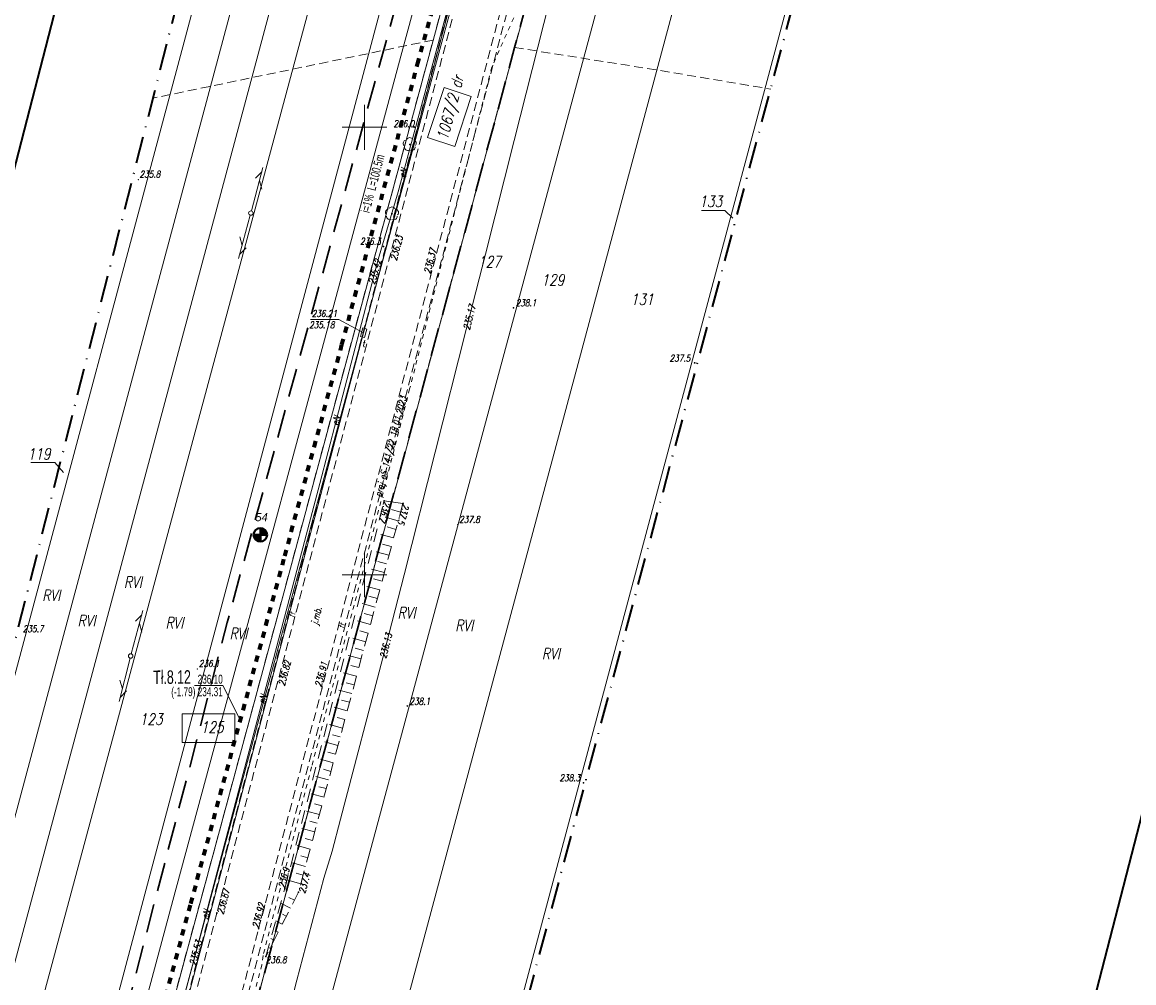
# Model space of a CAD drawing. Header units: millimetres. Extents: x 7436010 to 7436992, y 5663514 to 5666647.
# Tile 45 of 73: x 7436412 to 7436536, y 5664654 to 5664762. Entities that reach past the tile are written whole.
import ezdxf
from ezdxf.enums import TextEntityAlignment as Align

# ---------------------------------------------------------------- set-up
doc = ezdxf.new("R2010")
doc.units = ezdxf.units.MM
doc.header["$PDSIZE"] = 1
for name, pattern in [('$0$HIDDEN', [9.525, 6.35, -3.175]), ('0.7_0.7', [1.4, 0.7, -0.7]), ('1', [0]), ('3', [1, 0.5, -0.5]), ('4', [2.5, 1.5, -1]), ('BUR', [3, 2, -1]), ('GAK', [3.5, 2, -0.75, 0, -0.75]), ('GDE', [0]), ('GUZ', [1.5, 1, -0.5]), ('KOU', [1.5, 1, -0.5]), ('UBE', [0]), ('UPE', [2, 1, 1]), ('WSD', [1.75, 1.25, -0.5])]:
    doc.linetypes.add(name, pattern=pattern)
for name, color, linetype, lineweight in [('10 SKARPY', 7, 'WSD', 18), ('17 SŁUPY TELEKOMUNIKACYJNE', 30, 'Continuous', 18), ('18 LINIE TELEKOMUNIAKCYJNE', 30, 'Continuous', 18), ('_BB_Kanalizacja ciśnieniowa - trasa', 44, '0.7_0.7', 70), ('_CC_Tłoczny SIEĆ_opisy', 44, 'BUR', 50), ('_DZIAŁKI DO POZWOLENIA', 110, 'Continuous', 9), ('_GG_Otwory geologiczne - symbole', 10, 'Continuous', 40), ('_LINIA ROZ.LOKA', 4, '$0$HIDDEN', 30), ('DZIALKI_SYT-WYS_T_0', 7, 'Continuous', 18), ('EDZPD_L_1', 7, 'GDE', 18), ('EDZTD_T_0', 7, 'Continuous', 18), ('GG_otwory_geologiczne_geolog', 10, 'Continuous', 40), ('Linie_odn', 7, 'Continuous', 9), ('Numery działek uzupełnienie', 7, 'Continuous', 18), ('obszar odziaływania inwestcyji', 80, 'Continuous', 20), ('Podzial_sekcyjny_krzyze', 7, 'Continuous', 13), ('PunPOMIAR1', 7, 'Continuous', 18), ('RzedPOMIAR1', 7, 'Continuous', 18), ('SDROK_T_0', 7, 'Continuous', 18), ('SDRPK_L_1', 7, 'KOU', 18), ('SIEC_ENERGETYCZNA_L_0', 1, '3', 18), ('SZZPZ_T_0', 7, 'Continuous', 18), ('UEEOC_T_0', 1, 'Continuous', 18), ('UEEOO_T_0', 1, 'Continuous', 18), ('UEEPB_L_0', 1, 'UBE', 18), ('UEEPON_L_0', 1, 'UPE', 18), ('UTTOA_T_0', 7, 'Continuous', 18), ('UTTOC_T_0', 30, 'Continuous', 18), ('UTTPA_T_0', 30, 'Continuous', 18), ('UTTPO_L_0', 30, '1', 18), ('UŻYTKI LINIE', 96, 'GUZ', 18), ('UŻYTKI OZNACZENIE', 96, 'Continuous', 18), ('WEKTOR RZĘDNE TERENU', 7, 'Continuous', 18), ('WEKTOR RZĘDNE WODOCIĄG wo', 5, 'Continuous', 18), ('WEKTOR WODOCIĄGI wo', 5, 'Continuous', 18), ('WUKOS_T_0', 7, 'Continuous', 18), ('WUKOS_T_1', 7, 'Continuous', 18), ('WUKPS_L_2', 7, '4', 18), ('ZAKRES MAPY', 1, 'GAK', 35)]:
    doc.layers.add(name, color=color, linetype=linetype, lineweight=lineweight)
doc.layers.add('_map', color=7, linetype='Continuous')
doc.layers.add('RAMA WYPLOT', color=3, linetype='Continuous', lineweight=35, plot=False)
doc.styles.add('K1_ACAD', font='romans.shx', dxfattribs={"width": 0.8, "oblique": 12})
doc.styles.add('PLAN 1 pop.', font='ARIALN.TTF', dxfattribs={"width": 0.8})
doc.styles.add('PLAN 2 pop.', font='ARIALN.TTF', dxfattribs={"width": 0.8})

# ---------------------------------------------------------------- blocks, each defined once
blk = doc.blocks.new('DLI')
at = {"linetype": 'Continuous'}
blk.add_circle((0, 0), 0.045, dxfattribs=at)
for centre, start, end in [((-0.36, 0.12), 102.1445, 221.86), ((0, 0.38), 30.1401, 149.8599), ((0.36, 0.12), 318.14, 77.8555), ((-0.22, -0.3), 174.1482, 293.8542), ((0.22, -0.3), 246.1458, 5.8518)]:
    blk.add_arc(centre, 0.375, start, end, dxfattribs=at)
blk = doc.blocks.new('SUUS15_07B')
at = {"linetype": 'Continuous'}
for p, q in [((0.5, 0.23), (-0.5, 0.23)), ((-0.5, 0.23), (-0.5, -0.23)), ((0.5, -0.23), (0.5, 0.23)), ((-0.5, -0.23), (0.5, -0.23))]:
    blk.add_line(p, q, dxfattribs=at)
blk = doc.blocks.new('WSP')
at = {"linetype": 'Continuous'}
blk.add_circle((0, 0), 0.045, dxfattribs=at)
blk = doc.blocks.new('SLS')
at = {"linetype": 'Continuous'}
blk.add_circle((0, 0), 0.25, dxfattribs=at)
blk = doc.blocks.new('PLT')
at = {"linetype": 'Continuous'}
for p, q in [((0.25, 0), (5.25, 0)), ((3.76605, 0), (2.9, -0.5)), ((3.9, 0.5), (4.76605, 0))]:
    blk.add_line(p, q, dxfattribs=at)
blk = doc.blocks.new('STUDZ')
at = {"layer": '10 SKARPY', "linetype": 'Continuous', "flags": 128}
blk.add_lwpolyline([(7436452.21, 5664708.28), (7436454.3, 5664707.98)], dxfattribs=at)
at = {"layer": 'EDZPD_L_1'}
for p, q in [((7436519.42, 5664846.61), (7436458.29, 5664617.97)), ((7436446.42, 5664621.36), (7436506.12, 5664843.76)), ((7436497.12, 5664841.84), (7436438.39, 5664623.65)), ((7436430.81, 5664625.85), (7436488.74, 5664840.18)), ((7436422.1, 5664628.13), (7436479.06, 5664838.86)), ((7436308.64, 5664225.4), (7436471.59, 5664837.61)), ((7436296.41, 5664228.94), (7436458.77, 5664835.36)), ((7436463.4, 5664836.18), (7436299.92, 5664227.92)), ((7436454.24, 5664834.57), (7436292.29, 5664230.13)), ((7436391.75, 5664617.13), (7436449.7, 5664833.77))]:
    blk.add_line(p, q, dxfattribs=at)
at = {"layer": 'EDZTD_T_0', "flags": 128}
blk.add_lwpolyline([(7436412.74, 5664712.55), (7436415.39, 5664712.55), (7436416.38, 5664711.42)], dxfattribs=at)
at = {"layer": 'Numery działek uzupełnienie', "flags": 128}
blk.add_lwpolyline([(7436487.65, 5664740.69), (7436490.26, 5664740.69), (7436491.14, 5664739.84)], dxfattribs=at)
at = {"layer": 'Podzial_sekcyjny_krzyze', "color": 7, "lineweight": 13}
for p, q in [((7436450, 5664747.5), (7436450, 5664752.5)), ((7436447.5, 5664750), (7436452.5, 5664750)), ((7436450, 5664697.5), (7436450, 5664702.5)), ((7436447.5, 5664700), (7436452.5, 5664700))]:
    blk.add_line(p, q, dxfattribs=at)
at = {"layer": 'PunPOMIAR1'}
for p in [(7436424.72, 5664744.16), (7436452.78, 5664735.39), (7436457.41, 5664733.46), (7436460.42, 5664705.59), (7436431.34, 5664689.49), (7436440.26, 5664687.86), (7436445.25, 5664687.31)]:
    blk.add_point(p, dxfattribs=at)
at = {"layer": 'RAMA WYPLOT', "flags": 128}
blk.add_lwpolyline([(7436274.44, 5664216.5), (7436499.65, 5665089.51), (7436635.21, 5665054.54), (7436410, 5664181.53)], close=True, dxfattribs=at)
at = {"layer": 'SDRPK_L_1'}
for p, q in [((7436462.86, 5664773.69), (7436433.51, 5664662.21)), ((7436461.94, 5664772.82), (7436432.77, 5664662.45)), ((7436438.18, 5664660.46), (7436467.53, 5664771.86)), ((7436438.87, 5664660.26), (7436468.26, 5664771.76)), ((7436432.77, 5664662.45), (7436413.77, 5664590.16)), ((7436433.51, 5664662.21), (7436414.59, 5664590.05)), ((7436419.21, 5664588.04), (7436438.18, 5664660.46)), ((7436419.87, 5664587.8), (7436438.87, 5664660.26))]:
    blk.add_line(p, q, dxfattribs=at)
at = {"layer": 'SIEC_ENERGETYCZNA_L_0'}
for p, q in [((7436467.89, 5664764.97), (7436464.23, 5664756.74)), ((7436464.23, 5664756.74), (7436460.56, 5664742.41)), ((7436460.56, 5664742.41), (7436455.05, 5664720.79)), ((7436455.05, 5664720.79), (7436449.6, 5664699.52)), ((7436449.6, 5664699.52), (7436444.09, 5664678.53)), ((7436444.09, 5664678.53), (7436438.67, 5664657.46)), ((7436438.67, 5664657.46), (7436438.55, 5664656.43)), ((7436438.55, 5664656.43), (7436435.92, 5664646.66))]:
    blk.add_line(p, q, dxfattribs=at)
at = {"layer": 'UEEPB_L_0'}
for p, q in [((7436473.05, 5664814.44), (7436453.77, 5664742.81)), ((7436453.77, 5664742.81), (7436451.54, 5664735.23)), ((7436451.54, 5664735.23), (7436445, 5664710.21)), ((7436445, 5664710.21), (7436430.78, 5664656.4)), ((7436430.78, 5664656.4), (7436415, 5664597.76))]:
    blk.add_line(p, q, dxfattribs=at)
at = {"layer": 'UEEPON_L_0'}
for p, q in [((7436453.77, 5664742.81), (7436473.05, 5664814.44)), ((7436451.54, 5664735.23), (7436453.77, 5664742.81)), ((7436445, 5664710.21), (7436451.54, 5664735.23)), ((7436430.78, 5664656.4), (7436445, 5664710.21)), ((7436415, 5664597.76), (7436430.78, 5664656.4))]:
    blk.add_line(p, q, dxfattribs=at)
at = {"layer": 'UTTOC_T_0'}
for p in [(7436443.96, 5664728.51), (7436449.91, 5664727.04)]:
    blk.add_line(p, (7436447.12, 5664728.52), dxfattribs=at)
at = {"layer": 'UTTPO_L_0'}
for p, q in [((7436449.91, 5664727.04), (7436513.15, 5664967.2)), ((7436388.53, 5664494.79), (7436449.91, 5664727.04))]:
    blk.add_line(p, q, dxfattribs=at)
at = {"layer": 'UŻYTKI LINIE', "flags": 128}
for points in [[(7436488.74, 5664840.18), (7436430.81, 5664625.85)], [(7436479.06, 5664838.86), (7436422.1, 5664628.13), (7436378.19, 5664460.69), (7436350.29, 5664354.27), (7436315.04, 5664223.54), (7436300.4, 5664167.92)], [(7436457.68, 5664759.75), (7436426.35, 5664753.25)], [(7436466.78, 5664758.92), (7436482.67, 5664756.41), (7436495.39, 5664754.27)]]:
    blk.add_lwpolyline(points, dxfattribs=at)
at = {"layer": 'WEKTOR WODOCIĄGI wo', "flags": 128}
blk.add_lwpolyline([(7436486.88, 5664825.37), (7436484.59, 5664816.51), (7436483.31, 5664812.4), (7436481.09, 5664803.78), (7436476.56, 5664786.21), (7436471.38, 5664766.92), (7436466.71, 5664748.54), (7436463.51, 5664735.81), (7436461.38, 5664727.4), (7436454.44, 5664700.01), (7436452.05, 5664690.71), (7436447.34, 5664672.7), (7436446.39, 5664669.12), (7436445.45, 5664666.11), (7436442.44, 5664654.72), (7436439.79, 5664644.22), (7436436, 5664629.82), (7436434.49, 5664624.15), (7436432.02, 5664615)], dxfattribs=at)
at = {"layer": 'WUKPS_L_2'}
for p, q in [((7436441.1, 5664664.94), (7436452.2, 5664708.26)), ((7436454.3, 5664707.98), (7436442.63, 5664664.54)), ((7436454.04, 5664707.01), (7436453.03, 5664707.29)), ((7436453.78, 5664706.05), (7436451.77, 5664706.59)), ((7436453.26, 5664704.12), (7436451.28, 5664704.65)), ((7436453.52, 5664705.08), (7436452.52, 5664705.35)), ((7436453, 5664703.15), (7436452.02, 5664703.42)), ((7436452.74, 5664702.19), (7436450.78, 5664702.71)), ((7436452.48, 5664701.22), (7436451.51, 5664701.48)), ((7436452.22, 5664700.25), (7436450.28, 5664700.78)), ((7436451.71, 5664698.32), (7436449.79, 5664698.84)), ((7436451.96, 5664699.29), (7436451, 5664699.55)), ((7436451.45, 5664697.36), (7436450.49, 5664697.61)), ((7436451.19, 5664696.39), (7436449.29, 5664696.9)), ((7436450.67, 5664694.46), (7436448.79, 5664694.96)), ((7436450.93, 5664695.43), (7436449.98, 5664695.68)), ((7436450.41, 5664693.49), (7436449.48, 5664693.74)), ((7436450.15, 5664692.53), (7436448.3, 5664693.03)), ((7436449.63, 5664690.6), (7436447.8, 5664691.09)), ((7436449.89, 5664691.56), (7436448.97, 5664691.81)), ((7436449.37, 5664689.63), (7436448.46, 5664689.87)), ((7436449.11, 5664688.66), (7436447.3, 5664689.15)), ((7436448.59, 5664686.73), (7436446.81, 5664687.21)), ((7436448.85, 5664687.7), (7436447.95, 5664687.94)), ((7436448.33, 5664685.77), (7436447.45, 5664686.01)), ((7436448.07, 5664684.8), (7436446.31, 5664685.28)), ((7436447.81, 5664683.84), (7436446.94, 5664684.07)), ((7436447.55, 5664682.87), (7436445.81, 5664683.34)), ((7436447.04, 5664680.94), (7436445.32, 5664681.4)), ((7436447.29, 5664681.9), (7436446.43, 5664682.14)), ((7436446.78, 5664679.97), (7436445.92, 5664680.2)), ((7436446.52, 5664679.01), (7436444.82, 5664679.46)), ((7436446, 5664677.08), (7436444.32, 5664677.53)), ((7436446.26, 5664678.04), (7436445.42, 5664678.27)), ((7436445.74, 5664676.11), (7436444.91, 5664676.33)), ((7436445.48, 5664675.14), (7436443.83, 5664675.59)), ((7436444.96, 5664673.21), (7436443.33, 5664673.65)), ((7436445.22, 5664674.18), (7436444.4, 5664674.4)), ((7436444.7, 5664672.25), (7436443.89, 5664672.46)), ((7436444.44, 5664671.28), (7436442.84, 5664671.71)), ((7436444.18, 5664670.32), (7436443.38, 5664670.53)), ((7436443.92, 5664669.35), (7436442.34, 5664669.78)), ((7436443.66, 5664668.38), (7436442.88, 5664668.6)), ((7436443.4, 5664667.42), (7436441.84, 5664667.84)), ((7436443.14, 5664666.45), (7436442.37, 5664666.66)), ((7436438.99, 5664657.36), (7436441.1, 5664664.94)), ((7436442.88, 5664665.49), (7436441.35, 5664665.9)), ((7436442.63, 5664664.54), (7436438.99, 5664657.36)), ((7436442.18, 5664663.65), (7436441.56, 5664663.96)), ((7436441.73, 5664662.76), (7436440.64, 5664663.3)), ((7436440.82, 5664660.97), (7436440.1, 5664661.34)), ((7436441.27, 5664661.86), (7436440.83, 5664662.09)), ((7436440.37, 5664660.08), (7436440.1, 5664660.22)), ((7436439.92, 5664659.19), (7436439.55, 5664659.37)), ((7436439.46, 5664658.3), (7436439.37, 5664658.34))]:
    blk.add_line(p, q, dxfattribs=at)
for p in [(7436454.3, 5664707.98), (7436442.63, 5664664.54)]:
    blk.add_point(p, dxfattribs=at)
at = {"layer": 'ZAKRES MAPY', "ltscale": 1.5}
for points in [[(7436630.66, 5665497.39), (7436531.49, 5665129.94), (7436517.51, 5665111.87), (7436374.97, 5664551.12), (7436314.26, 5664327.89)], [(7436335.23, 5664148.26), (7436432.26, 5664518.01), (7436499.64, 5664770.19), (7436618.18, 5665205.39)]]:
    blk.add_lwpolyline(points, dxfattribs=at)
at = {"layer": '17 SŁUPY TELEKOMUNIKACYJNE', "rotation": 0.06187149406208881}
for p in [(7436437.31, 5664740.42), (7436423.88, 5664690.93)]:
    blk.add_blockref('SLS', p, dxfattribs=at)
at = {"layer": '18 LINIE TELEKOMUNIAKCYJNE', "linetype": 'Continuous'}
for p, rotation in [((7436437.31, 5664740.42), 75.31567442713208), ((7436437.31, 5664740.42), 254.8173976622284), ((7436423.88, 5664690.93), 74.8173976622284), ((7436423.88, 5664690.93), 255.8753158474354)]:
    blk.add_blockref('PLT', p, dxfattribs=dict(at, rotation=rotation))
at = {"layer": 'SZZPZ_T_0'}
for p in [(7436455.06, 5664748.09), (7436453.07, 5664740.35)]:
    blk.add_blockref('DLI', p, dxfattribs=at)
at = {"layer": 'UTTPA_T_0', "rotation": 255.1969899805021}
blk.add_blockref('SUUS15_07B', (7436449.91, 5664727.04), dxfattribs=at)
at = {"layer": 'WEKTOR RZĘDNE TERENU', "rotation": 0.06340145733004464}
for p in [(7436466.65, 5664729.84), (7436486.89, 5664723.68), (7436454.79, 5664685.34), (7436474.48, 5664676.75)]:
    blk.add_blockref('WSP', p, dxfattribs=at)
at = {"layer": 'WUKOS_T_0'}
for p in [(7436455.56, 5664750.03), (7436452.12, 5664736.68), (7436452.2, 5664708.26), (7436454.3, 5664707.98), (7436441.1, 5664664.94), (7436442.63, 5664664.54), (7436433.51, 5664662.21), (7436438.18, 5664660.46), (7436438.99, 5664657.36)]:
    blk.add_blockref('WSP', p, dxfattribs=at)
at = {"layer": 'DZIALKI_SYT-WYS_T_0', "style": 'K1_ACAD', "oblique": 12, "width": 0.8}
blk.add_text('1067/2', height=1.25, rotation=75.24, dxfattribs=at).set_placement((7436459.41, 5664751.13), align=Align.MIDDLE)
at = {"layer": 'EDZTD_T_0', "style": 'K1_ACAD', "oblique": 12, "width": 0.8}
for s, p in [('127', (7436462.69, 5664735.6)), ('129', (7436469.77, 5664733.56)), ('131', (7436479.75, 5664731.4)), ('119', (7436412.36, 5664714.13)), ('123', (7436424.88, 5664684.5)), ('125', (7436431.71, 5664683.6))]:
    blk.add_text(s, height=1.25, dxfattribs=at).set_placement(p, align=Align.TOP_LEFT)
at = {"layer": 'Numery działek uzupełnienie', "style": 'K1_ACAD', "oblique": 12, "width": 0.8}
blk.add_text('133', height=1.25, dxfattribs=at).set_placement((7436487.4, 5664742.36), align=Align.TOP_LEFT)
at = {"layer": 'RzedPOMIAR1', "style": 'K1_ACAD', "oblique": 12, "width": 0.8}
for s, p in [('235.8', (7436424.88, 5664744.39)), ('237.8', (7436460.58, 5664705.82)), ('235.7', (7436411.83, 5664693.59)), ('236.1', (7436431.5, 5664689.72))]:
    blk.add_text(s, height=0.75, dxfattribs=at).set_placement(p)
for s, rotation, p in [('236.23', 75.2501, (7436453.59, 5664735.06)), ('236.37', 75.24, (7436457.34, 5664733.6)), ('236.82', 75.2501, (7436441.08, 5664687.54)), ('236.91', 75.24, (7436445.17, 5664687.42))]:
    blk.add_text(s, height=0.75, rotation=rotation, dxfattribs=at).set_placement(p)
at = {"layer": 'SDROK_T_0', "style": 'K1_ACAD', "oblique": 12, "width": 0.8}
for s, rotation, p in [('tł.', 75.1951, (7436442.16, 5664695.15)), ('j.mb.', 75.2433, (7436444.73, 5664694.35)), ('tł.', 75.2337, (7436447.74, 5664693.92))]:
    blk.add_text(s, height=0.75, rotation=rotation, dxfattribs=at).set_placement(p)
at = {"layer": 'SIEC_ENERGETYCZNA_L_0', "style": 'K1_ACAD', "oblique": 12, "width": 0.8}
blk.add_text('proj eS 141/22 18.01.2023', height=0.75, rotation=75.6934, dxfattribs=at).set_placement((7436451.87, 5664708.65))
at = {"layer": 'UEEOC_T_0', "style": 'K1_ACAD', "oblique": 12, "width": 0.8}
blk.add_text('235.42', height=0.75, rotation=74.3936, dxfattribs=at).set_placement((7436451.54, 5664735.23), align=Align.MIDDLE_RIGHT)
blk.add_text('235.53', height=0.75, rotation=75.1972, dxfattribs=at).set_placement((7436430.78, 5664656.4), align=Align.MIDDLE_LEFT)
at = {"layer": 'UEEOO_T_0', "style": 'K1_ACAD', "oblique": 12, "width": 0.8}
for rotation, p in [(74.9353, (7436454.33, 5664744.91)), (75.3512, (7436446.83, 5664717.23)), (75.1972, (7436438.63, 5664686.11)), (75.1972, (7436432.28, 5664662.06))]:
    blk.add_text('eN', height=0.75, rotation=rotation, dxfattribs=at).set_placement(p, align=Align.MIDDLE)
at = {"layer": 'UTTOA_T_0', "style": 'K1_ACAD', "oblique": 12, "width": 0.8}
blk.add_text('t', height=0.75, dxfattribs=at).set_placement((7436449.75, 5664725.46))
at = {"layer": 'UTTOC_T_0', "style": 'K1_ACAD', "oblique": 12, "width": 0.8}
for s, p in [('236.21', (7436444.11, 5664729.56)), ('235.18', (7436443.82, 5664728.3))]:
    blk.add_text(s, height=0.75, rotation=0.1599, dxfattribs=at).set_placement(p, align=Align.TOP_LEFT)
at = {"layer": 'UŻYTKI OZNACZENIE', "style": 'K1_ACAD', "oblique": 12, "width": 0.8}
blk.add_text('dr', height=1.25, rotation=75.24, dxfattribs=at).set_placement((7436459.54, 5664754.58), align=Align.TOP_LEFT)
for p in [(7436423.14, 5664699.8), (7436414, 5664698.33), (7436453.71, 5664696.38), (7436417.96, 5664695.51), (7436427.77, 5664695.26), (7436460.14, 5664694.96), (7436434.92, 5664694.07), (7436469.82, 5664691.81)]:
    blk.add_text('RVI', height=1.25, dxfattribs=at).set_placement(p, align=Align.TOP_LEFT)
at = {"layer": 'WEKTOR RZĘDNE TERENU', "style": 'K1_ACAD', "oblique": 12, "width": 0.8}
for s, p in [('238.1', (7436466.89, 5664730)), ('237.5', (7436484.09, 5664723.83)), ('238.1', (7436455.03, 5664685.49)), ('238.3', (7436471.79, 5664676.94))]:
    blk.add_text(s, height=0.75, rotation=0.0634, dxfattribs=at).set_placement(p)
at = {"layer": 'WEKTOR RZĘDNE WODOCIĄG wo', "style": 'K1_ACAD', "oblique": 12, "width": 0.8}
for s, rotation, p in [('235.17', 75.8752, (7436461.38, 5664727.4)), ('236.13', 75.6478, (7436452.05, 5664690.71))]:
    blk.add_text(s, height=0.75, rotation=rotation, dxfattribs=at).set_placement(p, align=Align.MIDDLE_LEFT)
at = {"layer": 'WUKOS_T_1', "style": 'K1_ACAD', "oblique": 12, "width": 0.8}
blk.add_text('236.0', height=0.75, dxfattribs=at).set_placement((7436455.56, 5664750.03), align=Align.RIGHT)
blk.add_text('236.3', height=0.75, dxfattribs=at).set_placement((7436451.82, 5664737.64), align=Align.TOP_RIGHT)
for s, rotation, p in [('236.7', 254.4191, (7436452.2, 5664708.26)), ('237.5', 254.5511, (7436454.3, 5664707.98)), ('236.9', 76.0875, (7436441.1, 5664664.94)), ('236.92', 75.2433, (7436438.18, 5664660.46))]:
    blk.add_text(s, height=0.75, rotation=rotation, dxfattribs=at).set_placement(p)
for s, rotation, p in [('237.4', 74.4363, (7436442.63, 5664664.54)), ('236.87', 75.2484, (7436433.51, 5664662.21))]:
    blk.add_text(s, height=0.75, rotation=rotation, dxfattribs=at).set_placement(p, align=Align.TOP_LEFT)
blk.add_text('236.8', height=0.75, dxfattribs=at).set_placement((7436438.99, 5664657.36), align=Align.TOP_LEFT)
blk = doc.blocks.new('A$C759113EB')
at = {"linetype": '1'}
h = blk.add_hatch(color=1, dxfattribs=at)
h.dxf.hatch_style = 1
h.paths.add_polyline_path([(1.5, 1.5), (3, 1.5, 0.414214), (1.5, 3)])
h.paths.add_polyline_path([(1.5, 1.5), (0, 1.5, 0.414214), (1.5, 0)])
at = {"layer": 'GG_otwory_geologiczne_geolog', "color": 10}
for p, q in [((1.5, 3), (1.5, 0)), ((0, 1.5), (3, 1.5))]:
    blk.add_line(p, q, dxfattribs=at)
at = {"layer": 'GG_otwory_geologiczne_geolog', "color": 1}
for start, end in [(90, 180), (270, 0)]:
    blk.add_arc((1.5, 1.5), 1.5, start, end, dxfattribs=at)
at = {"layer": 'GG_otwory_geologiczne_geolog', "color": 10}
for start, end in [(0, 90), (180, 270)]:
    blk.add_arc((1.5, 1.5), 1.5, start, end, dxfattribs=at)

msp = doc.modelspace()

# ---------------------------------------------------------------- linework, layer by layer
at = {"layer": '_BB_Kanalizacja ciśnieniowa - trasa'}
msp.add_lwpolyline([(7436586.21, 5665201.89), (7436575.27, 5665161.49), (7436567.17, 5665126.77), (7436555.88, 5665084.32), (7436541.9, 5665088.03), (7436532.57, 5665051.29), (7436507.46, 5664952.47), (7436520.49, 5664950.76), (7436516.15, 5664933.38), (7436510.17, 5664909.96), (7436492.57, 5664844.86), (7436477.59, 5664837.26), (7436477.03, 5664835.39), (7436464.86, 5664790.14), (7436456.01, 5664757.43), (7436447.45, 5664725.73), (7436440.97, 5664701.75), (7436430.52, 5664663.09), (7436420.3, 5664625.08), (7436401.25, 5664552.57), (7436390.78, 5664512.64), (7436347.69, 5664347.78)], dxfattribs=at)
at = {"layer": '_DZIAŁKI DO POZWOLENIA'}
for points in [[(7436457.06, 5664748.85), (7436458.89, 5664754.45), (7436461.93, 5664753.45), (7436460.1, 5664747.85)], [(7436429.63, 5664684.45), (7436435.52, 5664684.45), (7436435.52, 5664681.25), (7436429.63, 5664681.25)]]:
    msp.add_lwpolyline(points, close=True, dxfattribs=at)
at = {"layer": '_LINIA ROZ.LOKA', "ltscale": 0.5, "flags": 128}
msp.add_lwpolyline([(7436769.82, 5666386.17), (7436785.63, 5666401.9), (7436777.17, 5666339.85), (7436769.64, 5666284.84), (7436763.69, 5666241.33), (7436758.71, 5666204.87), (7436747, 5666120.48), (7436746.67, 5666118.16), (7436746, 5666112.25), (7436742.68, 5666086.95), (7436737.87, 5666050.31), (7436735.79, 5666034.48), (7436729.16, 5665983.96), (7436725.41, 5665955.37), (7436721.16, 5665922.94), (7436716.68, 5665892.75), (7436714.65, 5665879.5), (7436710.7, 5665853.65), (7436705.91, 5665822.36), (7436701.24, 5665791.78), (7436696.68, 5665761.99), (7436693.36, 5665740.28), (7436692.49, 5665734.57), (7436691.24, 5665725.21), (7436686.82, 5665692.28), (7436686.24, 5665687.98), (7436687.02, 5665687.87), (7436687.8, 5665687.76), (7436688.43, 5665687.68), (7436689.73, 5665687.5), (7436691.7, 5665687.22), (7436695.05, 5665686.76), (7436699.59, 5665686.13), (7436703.87, 5665685.5), (7436710.05, 5665684.69), (7436704.14, 5665626.72), (7436692.35, 5665554.03), (7436684.4, 5665507.89), (7436678.95, 5665476.38), (7436678.11, 5665452.58), (7436669.82, 5665424.53), (7436658.74, 5665384.42), (7436649.92, 5665353.22), (7436656.07, 5665352.41), (7436640.53, 5665294.18), (7436627.07, 5665248.66), (7436617.8, 5665220.56), (7436609.03, 5665184.74), (7436597.09, 5665145.04), (7436586.74, 5665104.18), (7436580.26, 5665077.61), (7436551.4, 5665080.63), (7436544.13, 5665053.46), (7436541.65, 5665043.68), (7436535.65, 5665019.89), (7436527.28, 5664986.71), (7436518.85, 5664953.13), (7436540.24, 5664951.29), (7436527.27, 5664905.09), (7436512.89, 5664848.87), (7436512.75, 5664848.25), (7436491.25, 5664843.66), (7436490.45, 5664840.42), (7436488.75, 5664840.17), (7436485.59, 5664828.52), (7436480.77, 5664810.69), (7436477.56, 5664798.83), (7436470.05, 5664771.07), (7436466.78, 5664758.91), (7436461, 5664737.53), (7436453.38, 5664709.45), (7436450.49, 5664698.66), (7436449.29, 5664694.23), (7436447.88, 5664689), (7436444.73, 5664677.41), (7436439.73, 5664658.88), (7436430.8, 5664625.84), (7436422.09, 5664592.64), (7436411.81, 5664553.45), (7436402.82, 5664519.11), (7436395.06, 5664489.58), (7436386.91, 5664458.42), (7436380.7, 5664434.66), (7436376.52, 5664418.9), (7436373.4, 5664406.85), (7436371.23, 5664398.64), (7436365.4, 5664376.39), (7436360.19, 5664356.59), (7436358.97, 5664351.96), (7436370.07, 5664349.72), (7436345.74, 5664252.38), (7436338.1, 5664221.81), (7436346.56, 5664219.64), (7436332.96, 5664172.83), (7436327.71, 5664153.96), (7436320.71, 5664127.65), (7436315.85, 5664109.04), (7436293.51, 5664105.67), (7436291.78, 5664098.99), (7436311.25, 5664095.22), (7436305.86, 5664069.9), (7436301.25, 5664052.5), (7436298.26, 5664034.7), (7436295.23, 5664016.7), (7436294.2, 5663992.36), (7436295.68, 5663969.32), (7436298.86, 5663944.9), (7436305.05, 5663922.42), (7436309.37, 5663907.37), (7436310.08, 5663904.28), (7436287.94, 5663894.27), (7436287.89, 5663894.23), (7436289.29, 5663888.17), (7436307.22, 5663896.42), (7436313.56, 5663878.37), (7436316.82, 5663864.36), (7436323.1, 5663841.84), (7436323.62, 5663840.35), (7436302.73, 5663832.55), (7436306.08, 5663818.61), (7436328.59, 5663826.53), (7436335.3, 5663807.88), (7436346.49, 5663776.83), (7436347.27, 5663774.44), (7436325.84, 5663769.72), (7436328.27, 5663765.49), (7436328.27, 5663765.49), (7436337.73, 5663749.26), (7436355.95, 5663758.12), (7436369.04, 5663743.04), (7436379.22, 5663723.73), (7436386.59, 5663707.33), (7436393.78, 5663687.44), (7436394.54, 5663683.16), (7436386.12, 5663681.18), (7436375.06, 5663673.19), (7436376.66, 5663669.4), (7436378.04, 5663665.37), (7436383.14, 5663649.89), (7436385.45, 5663641.27), (7436392.56, 5663614.94), (7436402.77, 5663597.55), (7436404.55, 5663594.36), (7436398.14, 5663579.56), (7436383.47, 5663579.87), (7436383.47, 5663598.95), (7436383.54, 5663613.76), (7436381.27, 5663622.16), (7436375.49, 5663643.65), (7436374.49, 5663647.41), (7436373.19, 5663652.22), (7436366.81, 5663649.77), (7436363.11, 5663660.13), (7436369.06, 5663664.53), (7436367.98, 5663667.46), (7436362.42, 5663663.46), (7436351.03, 5663690.17), (7436348.92, 5663700.66), (7436355.28, 5663701.41), (7436350.01, 5663711.55), (7436342.68, 5663723.84), (7436323.69, 5663721.1), (7436294.62, 5663770.74), (7436268.86, 5663766.23), (7436263.07, 5663785.82), (7436260.04, 5663784.81), (7436254.69, 5663782.73), (7436252.46, 5663789.25), (7436260.43, 5663792.4), (7436278.16, 5663799.5), (7436285.7, 5663801.99), (7436278.82, 5663825.68), (7436273.4, 5663846.93), (7436269.39, 5663864.94), (7436284.57, 5663868.62), (7436282.66, 5663876.99), (7436274.79, 5663875.66), (7436272.43, 5663887.4), (7436280.04, 5663888.29), (7436279.11, 5663892.09), (7436269.52, 5663890.93), (7436263.1, 5663914.55), (7436258.6, 5663935.85), (7436251.25, 5663959.73), (7436247.77, 5663974.33), (7436257.81, 5663977.45), (7436257.7, 5663985.66), (7436257.6, 5663994.26), (7436254.81, 5664004.46), (7436251.48, 5664016.71), (7436250.55, 5664027.07), (7436249.49, 5664037.26), (7436242.69, 5664037.33), (7436241.68, 5664048.83), (7436240.9, 5664065.75), (7436219.89, 5664094.24), (7436221.99, 5664101.65), (7436224.11, 5664100.45), (7436249.12, 5664102.02), (7436242.68, 5664108.3), (7436226.64, 5664128.31), (7436226.02, 5664140.26), (7436224.84, 5664141.85), (7436219.24, 5664143.56), (7436189.72, 5664143.16), (7436172.24, 5664151.73), (7436160.04, 5664157.7), (7436156.65, 5664159.35), (7436144.81, 5664164.95), (7436142.54, 5664166.01), (7436135.05, 5664171.55), (7436122.04, 5664181.32), (7436108.22, 5664191.49), (7436106.94, 5664192.44), (7436096.69, 5664202.79), (7436089.7, 5664209.89), (7436082.36, 5664217.23), (7436065.98, 5664208.51), (7436054.19, 5664202.18), (7436048.15, 5664211.64), (7436077.49, 5664231.59), (7436078.11, 5664230.8), (7436082.88, 5664224.7), (7436088.01, 5664218.66), (7436091.26, 5664215.4), (7436100.88, 5664205.31), (7436105.44, 5664200.58), (7436107, 5664199), (7436108.61, 5664197.36), (7436109.38, 5664196.58), (7436109.54, 5664196.42), (7436113.39, 5664193.77), (7436117.54, 5664190.76), (7436126.19, 5664184.59), (7436131.52, 5664180.7), (7436136.12, 5664196.77), (7436147.66, 5664192.78), (7436144.07, 5664181.29), (7436141.62, 5664173.45), (7436149.98, 5664169.14), (7436161.93, 5664163.01), (7436166.87, 5664160.46), (7436176.13, 5664155.71), (7436190.6, 5664148.29), (7436211.64, 5664148.49), (7436219.97, 5664148.58), (7436227.76, 5664146.18), (7436230.92, 5664142.23), (7436230.7, 5664137.63), (7436231.98, 5664130.14), (7436242.86, 5664115.22), (7436255.74, 5664102.74), (7436277.11, 5664081.5), (7436279.29, 5664110.77), (7436287.11, 5664140.3), (7436294.81, 5664168.38), (7436300.41, 5664167.93), (7436303.62, 5664180.05), (7436314.75, 5664222.52), (7436320.67, 5664244.51), (7436329.29, 5664276.33), (7436339.49, 5664314.22), (7436347.35, 5664343.31), (7436344.05, 5664344.14), (7436348.21, 5664369.31), (7436371.21, 5664451.73), (7436387.62, 5664516.96), (7436415.59, 5664621.21), (7436434.67, 5664694.68), (7436464.45, 5664803.67), (7436472.92, 5664837.82), (7436477.35, 5664838.62), (7436478.21, 5664841.78), (7436481.51, 5664853.98), (7436494.03, 5664899.69), (7436502.4, 5664930.23), (7436504.59, 5664938.28), (7436507.77, 5664949.8), (7436500.72, 5664950), (7436508.91, 5664982.67), (7436528.12, 5665058.56), (7436539.99, 5665099.16), (7436546.5, 5665097.77), (7436553.59, 5665124.94), (7436568.61, 5665185.17), (7436573.13, 5665202.81), (7436575.09, 5665210.14), (7436580.01, 5665229.57), (7436583.77, 5665244.51), (7436593.84, 5665284.25), (7436602.23, 5665317.29), (7436613.91, 5665363.64), (7436618.24, 5665380.68), (7436630.04, 5665427.09), (7436635.6, 5665448.86), (7436641.55, 5665472.26), (7436645.6, 5665488.17), (7436647.47, 5665501.71), (7436650.05, 5665519.83), (7436651.53, 5665531.05), (7436655.66, 5665560.73), (7436662.17, 5665607.71), (7436664.22, 5665622.58), (7436669.04, 5665657.29), (7436673.24, 5665687.67), (7436669.13, 5665688.35), (7436676.29, 5665740.38), (7436691.42, 5665845.09), (7436699.67, 5665904.31), (7436707.4, 5665965.13), (7436522.2, 5665967.37), (7436460.27, 5665974.02), (7436461.79, 5665994.07), (7436645.18, 5665988.69), (7436704.6, 5665987.73), (7436718.23, 5666087.22), (7436731.41, 5666189.83), (7436742.14, 5666261.15), (7436750, 5666316.48), (7436754.58, 5666343.8), (7436764.08, 5666343.13), (7436769.82, 5666386.17)], dxfattribs=at)
at = {"layer": 'Linie_odn'}
msp.add_lwpolyline([(7436436.1, 5664683.79), (7436434.17, 5664687.64), (7436431.01, 5664687.64)], dxfattribs=at)
at = {"layer": 'obszar odziaływania inwestcyji', "ltscale": 2}
for points in [[(7436584.28, 5665202.41), (7436573.33, 5665161.98), (7436565.23, 5665127.25), (7436554.76, 5665087.87), (7436540.5, 5665091.27), (7436530.63, 5665051.78), (7436504.97, 5664950.78), (7436518.01, 5664949.07), (7436514.21, 5664933.87), (7436508.23, 5664910.47), (7436490.87, 5664846.24), (7436479.06, 5664838.86), (7436475.54, 5664837.55), (7436462.93, 5664790.66), (7436454.08, 5664757.95), (7436445.52, 5664726.25), (7436439.04, 5664702.28), (7436428.58, 5664663.61), (7436418.37, 5664625.59), (7436399.32, 5664553.08), (7436388.85, 5664513.15), (7436345.23, 5664346.3)], [(7436491.26, 5664843.65), (7436479.26, 5664835.87), (7436478.96, 5664834.84), (7436466.79, 5664789.62), (7436457.95, 5664756.9), (7436449.38, 5664725.21), (7436442.9, 5664701.23), (7436432.45, 5664662.57), (7436422.24, 5664624.56), (7436403.19, 5664552.06), (7436392.72, 5664512.14), (7436350.14, 5664349.27), (7436361.93, 5664346.55), (7436363.16, 5664344.49), (7436355, 5664313.29), (7436347.68, 5664286.96), (7436340.04, 5664260.02), (7436327.8, 5664250.99), (7436325.88, 5664243.03), (7436317.72, 5664207.88)]]:
    msp.add_lwpolyline(points, dxfattribs=at)

# ---------------------------------------------------------------- block references
at = {"layer": '_GG_Otwory geologiczne - symbole', "xscale": 0.5, "yscale": 0.5, "zscale": 0.5}
msp.add_blockref('A$C759113EB', (7436437.62, 5664703.72), dxfattribs=at)
at = {"layer": '_map'}
msp.add_blockref('STUDZ', (0, 0), dxfattribs=at)

# ---------------------------------------------------------------- texts
at = {"layer": '_CC_Tłoczny SIEĆ_opisy', "style": 'PLAN 2 pop.', "width": 0.8}
msp.add_text('L=100.5m', height=1, rotation=75.1142, dxfattribs=at).set_placement((7436451.21, 5664742.85))
at = {"layer": '_CC_Tłoczny SIEĆ_opisy', "width": 0.8}
for s, height, rotation, style, p in [('i=1%', 1, 75.1142, 'PLAN 2 pop.', (7436451.08, 5664742.37)), ('Tł.8.12', 1.5, 0.4664, 'PLAN 1 pop.', (7436430.61, 5664687.84))]:
    msp.add_text(s, height=height, rotation=rotation, dxfattribs=dict(at, style=style)).set_placement(p, align=Align.RIGHT)
at = {"layer": '_CC_Tłoczny SIEĆ_opisy', "style": 'PLAN 2 pop.', "width": 0.8}
for s, p in [('236.10', (7436434.17, 5664687.84)), ('(-1.79) 234.31', (7436434.17, 5664686.44))]:
    msp.add_text(s, height=1, dxfattribs=at).set_placement(p, align=Align.RIGHT)
at = {"layer": '_GG_Otwory geologiczne - symbole', "insert": (7436437.8, 5664706.89), "char_height": 0.9, "width": 2.4446, "attachment_point": 1}
msp.add_mtext('{\\fArial|b0|i1|c238|p34;54}', dxfattribs=at)

doc.saveas('drawing.dxf')
